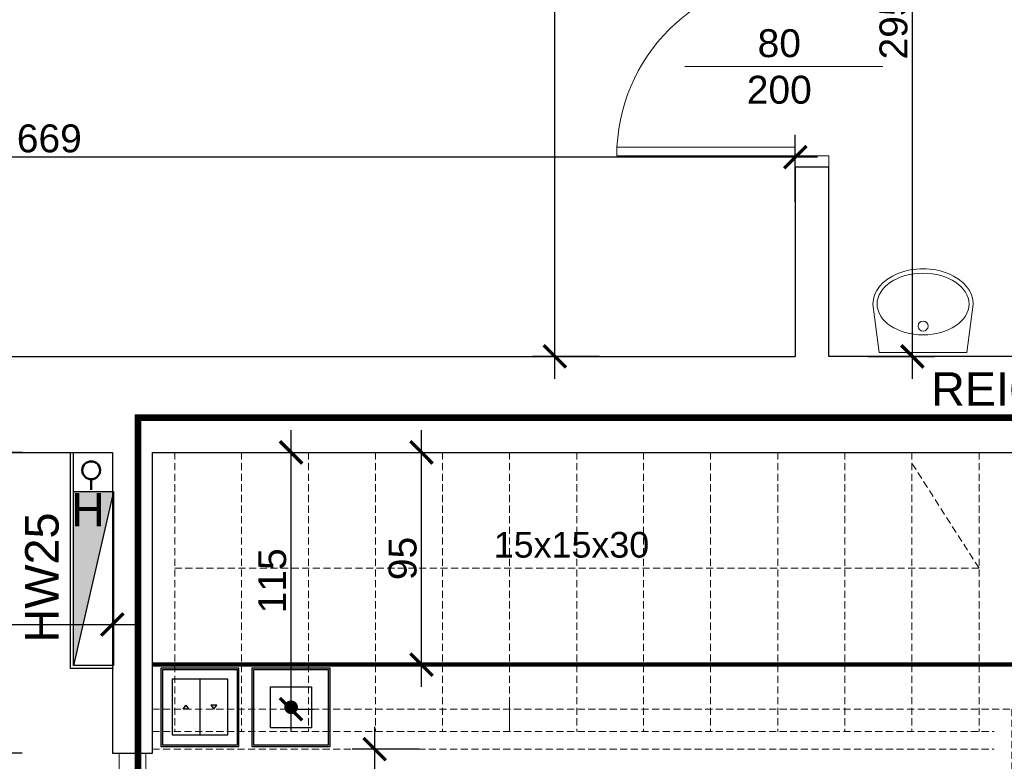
# Model space of a CAD drawing. Header units: millimetres. Extents: x 2709036 to 2756280, y 168165 to 192362.
# Tile 109 of 192: x 2721265 to 2721706, y 186235 to 186567. Entities that reach past the tile are written whole.
import ezdxf

# ---------------------------------------------------------------- set-up
doc = ezdxf.new("R2010")
doc.units = ezdxf.units.MM
doc.header["$MEASUREMENT"] = 0
doc.set_wipeout_variables(frame=1)
for name, pattern in [('ACAD_ISO03W100', [30, 12, -18]), ('CENTER2', [1.125, 0.75, -0.125, 0.125, -0.125]), ('HIDDEN2', [4.7625, 3.175, -1.5875]), ('UKRYTE', [9.525, 6.35, -3.175]), ('Wipeout_Contour', [1000, 0, -1000])]:
    doc.linetypes.add(name, pattern=pattern)
doc.layers.add('6 - OPISY', color=7, linetype='Continuous')
doc.layers.add('D+H Urządzenia', color=30, linetype='Continuous')
for name, color, linetype, lineweight in [('[san] inst. hydrantowa', 4, 'CENTER2', 50), ('__MAZ_EKSP_PROJ', 3, 'Continuous', 0), ('__MAZ_OPIS_STOLARKA', 7, 'Continuous', 0), ('__MAZ_SCHODY', 7, 'Continuous', 0), ('__MAZ_STOLARKA DRZWIOWA ISTN', 7, 'Continuous', 9), ('__MAZ_STOLARKA DRZWIOWA NOWA', 7, 'Continuous', 9), ('__MAZ_WYMIARY', 7, 'Continuous', 9), ('__MAZ_ŚCIANY ISTNIEJĄCE', 7, 'Continuous', 30), ('Meble i wyposażenie', 8, 'Continuous', 5), ('SCHODY_POR.', 7, 'UKRYTE', 25)]:
    doc.layers.add(name, color=color, linetype=linetype, lineweight=lineweight)
doc.styles.add('Arial', font='arial.ttf')
doc.styles.add('Dimensions', font='arial.ttf')
doc.styles.get("Standard").update_dxf_attribs({"font": 'arial.ttf'})
doc.styles.add('styl1', font='arial.ttf')
doc.dimstyles.new('100', dxfattribs={"dimtxt": 10, "dimasz": 10, "dimexe": 18, "dimexo": 15, "dimgap": 9, "dimtad": 1, "dimdec": 1, "dimrnd": 0.5, "dimdsep": 46, "dimtxsty": 'Dimensions', "dimblk": 'ARCHTICK', "dimcen": 9, "dimdle": 10, "dimadec": 1, "dimazin": 2, "dimtfac": 1, "dimtdec": 4, "dimtofl": 0, "dimtmove": 2, "dimatfit": 3, "dimfxl": 1, "dimtolj": 1, "dimtzin": 0, "dimarcsym": 0})

# ---------------------------------------------------------------- blocks, each defined once
blk = doc.blocks.new('_ArchTick')
at = {"color": 0, "linetype": 'ByBlock', "const_width": 0.15}
blk.add_lwpolyline([(-0.5, -0.5), (0.5, 0.5)], dxfattribs=at)
blk = doc.blocks.new('*D19')
at = {"layer": '__MAZ_WYMIARY', "color": 0, "lineweight": -2}
for p, q in [((2721423.8, 186250.65), (2721423.8, 186113.55)), ((2721443.8, 186240.65), (2721413.8, 186240.65)), ((2721423.8, 186123.55), (2721413.8, 186123.55))]:
    blk.add_line(p, q, dxfattribs=at)
at = {"layer": 'Defpoints', "color": 0, "lineweight": 30}
for p in [(2721508.34, 186240.65), (2721423.8, 186123.55), (2721430.94, 186123.55)]:
    blk.add_point(p, dxfattribs=at)
at = {"layer": '__MAZ_WYMIARY', "color": 0, "lineweight": -2, "xscale": 10, "yscale": 10, "zscale": 10}
for p, rotation in [((2721423.8, 186240.65), 90), ((2721423.8, 186123.55), 270)]:
    blk.add_blockref('_ArchTick', p, dxfattribs=dict(at, rotation=rotation))
at = {"layer": '__MAZ_WYMIARY', "color": 0, "lineweight": 5, "insert": (2721415.53, 186182.1), "char_height": 12.5, "attachment_point": 5, "rotation": 90, "style": 'Arial'}
blk.add_mtext('\\A1;117', dxfattribs=at)
blk = doc.blocks.new('*D20')
at = {"layer": '__MAZ_WYMIARY', "color": 0, "lineweight": -2}
for p, q in [((2721386.38, 186248.55), (2721386.38, 186383.55)), ((2721366.38, 186373.55), (2721396.38, 186373.55)), ((2721386.38, 186258.55), (2721396.38, 186258.55))]:
    blk.add_line(p, q, dxfattribs=at)
at = {"layer": 'Defpoints', "color": 0, "lineweight": 30}
for p in [(2721271.23, 186373.55), (2721386.38, 186373.55), (2721371.92, 186258.55)]:
    blk.add_point(p, dxfattribs=at)
at = {"layer": '__MAZ_WYMIARY', "color": 0, "lineweight": -2, "xscale": 10, "yscale": 10, "zscale": 10}
for p, rotation in [((2721386.38, 186373.55), 90), ((2721386.38, 186258.55), 270)]:
    blk.add_blockref('_ArchTick', p, dxfattribs=dict(at, rotation=rotation))
at = {"layer": '__MAZ_WYMIARY', "color": 0, "lineweight": 5, "insert": (2721378, 186316.05), "char_height": 12.5, "attachment_point": 5, "rotation": 90, "style": 'Arial'}
blk.add_mtext('\\A1;115', dxfattribs=at)
blk = doc.blocks.new('*U5')
at = {"color": 0, "linetype": 'Wipeout_Contour', "lineweight": -2, "ltscale": 7389.409666}
blk.add_wipeout([(-228.2, -234.4), (-227.7, -234.4), (-225.7, -255.6), (-220, -276), (-210.6, -294.8), (-188.8, -323.2), (-161.9, -346.1), (-111.8, -371.5), (-58.3, -387.1), (-3, -392.4), (52.4, -387.1), (105.9, -371.5), (155.9, -346.1), (182.9, -323.2), (204.7, -294.8), (214, -276), (219.8, -255.6), (221.8, -234.4), (193.5, -17.4), (-199.4, -17.4)], dxfattribs=at).dxf.layer = 'Meble i wyposażenie'
at = {"layer": 'Meble i wyposażenie', "color": 0, "linetype": 'Continuous', "lineweight": -2}
for p, q in [((-199.4, -17.2), (-228.2, -234.2)), ((193.5, -17.2), (-199.4, -17.2)), ((-199.2, -17.5), (-199.4, -17.5)), ((193.5, -17.5), (193.3, -17.5)), ((221.8, -234.2), (193.5, -17.2))]:
    blk.add_line(p, q, dxfattribs=at)
blk.add_circle((-3, -135.7), 22.5, dxfattribs=at)
blk.add_ellipse((-3, -234.2), major_axis=(-206, 0), ratio=0.671, dxfattribs=at)
blk.add_ellipse((-3, -234.2), major_axis=(-224.7, 0), ratio=0.702956, start_param=0, end_param=3.141593, dxfattribs=at)
blk = doc.blocks.new('*D26')
at = {"layer": '__MAZ_WYMIARY', "color": 0, "lineweight": -2}
for p, q in [((2721444.79, 186268.55), (2721444.79, 186383.55)), ((2721444.58, 186373.55), (2721454.79, 186373.55)), ((2721444.58, 186278.55), (2721454.79, 186278.55))]:
    blk.add_line(p, q, dxfattribs=at)
at = {"layer": 'Defpoints', "color": 0, "lineweight": 30}
for p in [(2721429.58, 186373.55), (2721444.79, 186373.55), (2721429.58, 186278.55)]:
    blk.add_point(p, dxfattribs=at)
at = {"layer": '__MAZ_WYMIARY', "color": 0, "lineweight": -2, "xscale": 10, "yscale": 10, "zscale": 10}
for p, rotation in [((2721444.79, 186373.55), 90), ((2721444.79, 186278.55), 270)]:
    blk.add_blockref('_ArchTick', p, dxfattribs=dict(at, rotation=rotation))
at = {"layer": '__MAZ_WYMIARY', "color": 0, "lineweight": 5, "insert": (2721436.41, 186326.05), "char_height": 12.5, "attachment_point": 5, "rotation": 90, "style": 'Arial'}
blk.add_mtext('\\A1;95', dxfattribs=at)
blk = doc.blocks.new('*D39')
at = {"layer": '__MAZ_WYMIARY', "color": 0, "lineweight": -2}
for p, q in [((2720943.8, 186485.7), (2720943.8, 186515.7)), ((2721612.3, 186485.7), (2721612.3, 186515.7)), ((2721622.3, 186505.7), (2720933.8, 186505.7))]:
    blk.add_line(p, q, dxfattribs=at)
at = {"layer": 'Defpoints', "color": 0, "lineweight": 30}
for p in [(2720943.8, 186505.7), (2720943.8, 186416.55), (2721612.3, 186416.55)]:
    blk.add_point(p, dxfattribs=at)
at = {"layer": '__MAZ_WYMIARY', "color": 0, "lineweight": -2, "xscale": 10, "yscale": 10, "zscale": 10, "rotation": 180}
blk.add_blockref('_ArchTick', (2720943.8, 186505.7), dxfattribs=at)
at = {"layer": '__MAZ_WYMIARY', "color": 0, "lineweight": -2, "xscale": 10, "yscale": 10, "zscale": 10}
blk.add_blockref('_ArchTick', (2721612.3, 186505.7), dxfattribs=at)
at = {"layer": '__MAZ_WYMIARY', "color": 0, "lineweight": 5, "insert": (2721278.05, 186514.08), "char_height": 12.5, "attachment_point": 5, "style": 'Arial'}
blk.add_mtext('\\A1;669', dxfattribs=at)
blk = doc.blocks.new('*D42')
at = {"layer": '__MAZ_WYMIARY', "color": 0, "lineweight": -2}
for p, q in [((2721245.83, 186383.55), (2721245.83, 186228.93)), ((2721265.83, 186373.55), (2721235.83, 186373.55)), ((2721265.83, 186238.93), (2721235.83, 186238.93))]:
    blk.add_line(p, q, dxfattribs=at)
at = {"layer": 'Defpoints', "color": 0, "lineweight": 30}
for p in [(2721306.3, 186373.55), (2721245.83, 186238.93), (2721306.3, 186238.93)]:
    blk.add_point(p, dxfattribs=at)
at = {"layer": '__MAZ_WYMIARY', "color": 0, "lineweight": -2, "xscale": 10, "yscale": 10, "zscale": 10}
for p, rotation in [((2721245.83, 186373.55), 90), ((2721245.83, 186238.93), 270)]:
    blk.add_blockref('_ArchTick', p, dxfattribs=dict(at, rotation=rotation))
at = {"layer": '__MAZ_WYMIARY', "color": 0, "lineweight": 5, "insert": (2721237.45, 186306.24), "char_height": 12.5, "attachment_point": 5, "rotation": 90, "style": 'Arial'}
blk.add_mtext('\\A1;135', dxfattribs=at)
blk = doc.blocks.new('*D43')
at = {"layer": '__MAZ_WYMIARY', "color": 0, "lineweight": -2}
for p, q in [((2721245.83, 186248.93), (2721245.83, 186113.93)), ((2721265.83, 186238.93), (2721235.83, 186238.93)), ((2721265.83, 186123.93), (2721235.83, 186123.93))]:
    blk.add_line(p, q, dxfattribs=at)
at = {"layer": 'Defpoints', "color": 0, "lineweight": 30}
for p in [(2721306.3, 186238.93), (2721245.83, 186123.93), (2721309.3, 186123.93)]:
    blk.add_point(p, dxfattribs=at)
at = {"layer": '__MAZ_WYMIARY', "color": 0, "lineweight": -2, "xscale": 10, "yscale": 10, "zscale": 10}
for p, rotation in [((2721245.83, 186238.93), 90), ((2721245.83, 186123.93), 270)]:
    blk.add_blockref('_ArchTick', p, dxfattribs=dict(at, rotation=rotation))
at = {"layer": '__MAZ_WYMIARY', "color": 0, "lineweight": 5, "insert": (2721237.45, 186181.43), "char_height": 12.5, "attachment_point": 5, "rotation": 90, "style": 'Arial'}
blk.add_mtext('\\A1;115', dxfattribs=at)
blk = doc.blocks.new('*D345')
at = {"layer": '__MAZ_WYMIARY', "color": 0, "lineweight": -2}
for p, q in [((2721423.8, 186250.65), (2721423.8, 186113.55)), ((2721443.8, 186240.65), (2721413.8, 186240.65)), ((2721423.8, 186123.55), (2721413.8, 186123.55))]:
    blk.add_line(p, q, dxfattribs=at)
at = {"layer": 'Defpoints', "color": 0, "lineweight": 30}
for p in [(2721508.34, 186240.65), (2721423.8, 186123.55), (2721430.94, 186123.55)]:
    blk.add_point(p, dxfattribs=at)
at = {"layer": '__MAZ_WYMIARY', "color": 0, "lineweight": -2, "xscale": 10, "yscale": 10, "zscale": 10}
for p, rotation in [((2721423.8, 186240.65), 90), ((2721423.8, 186123.55), 270)]:
    blk.add_blockref('_ArchTick', p, dxfattribs=dict(at, rotation=rotation))
at = {"layer": '__MAZ_WYMIARY', "color": 0, "lineweight": 5, "insert": (2721415.53, 186182.1), "char_height": 12.5, "attachment_point": 5, "rotation": 90, "style": 'Arial'}
blk.add_mtext('\\A1;117', dxfattribs=at)
blk = doc.blocks.new('*D346')
at = {"layer": '__MAZ_WYMIARY', "color": 0, "lineweight": -2}
for p, q in [((2721386.38, 186248.55), (2721386.38, 186383.55)), ((2721366.38, 186373.55), (2721396.38, 186373.55)), ((2721386.38, 186258.55), (2721396.38, 186258.55))]:
    blk.add_line(p, q, dxfattribs=at)
at = {"layer": 'Defpoints', "color": 0, "lineweight": 30}
for p in [(2721271.23, 186373.55), (2721386.38, 186373.55), (2721371.92, 186258.55)]:
    blk.add_point(p, dxfattribs=at)
at = {"layer": '__MAZ_WYMIARY', "color": 0, "lineweight": -2, "xscale": 10, "yscale": 10, "zscale": 10}
for p, rotation in [((2721386.38, 186373.55), 90), ((2721386.38, 186258.55), 270)]:
    blk.add_blockref('_ArchTick', p, dxfattribs=dict(at, rotation=rotation))
at = {"layer": '__MAZ_WYMIARY', "color": 0, "lineweight": 5, "insert": (2721378, 186316.05), "char_height": 12.5, "attachment_point": 5, "rotation": 90, "style": 'Arial'}
blk.add_mtext('\\A1;115', dxfattribs=at)
blk = doc.blocks.new('*D426')
at = {"layer": '__MAZ_WYMIARY', "color": 0, "lineweight": -2}
for p, q in [((2721504.52, 186406.55), (2721504.52, 186767.57)), ((2721524.52, 186757.57), (2721494.52, 186757.57)), ((2721524.52, 186416.55), (2721494.52, 186416.55))]:
    blk.add_line(p, q, dxfattribs=at)
at = {"layer": 'Defpoints', "color": 0, "lineweight": 30}
for p in [(2721504.52, 186757.57), (2721612.3, 186757.57), (2721612.3, 186416.55)]:
    blk.add_point(p, dxfattribs=at)
at = {"layer": '__MAZ_WYMIARY', "color": 0, "lineweight": -2, "xscale": 10, "yscale": 10, "zscale": 10}
for p, rotation in [((2721504.52, 186757.57), 90), ((2721504.52, 186416.55), 270)]:
    blk.add_blockref('_ArchTick', p, dxfattribs=dict(at, rotation=rotation))
at = {"layer": '__MAZ_WYMIARY', "color": 0, "lineweight": 5, "insert": (2721496.13, 186587.06), "char_height": 12.5, "attachment_point": 5, "rotation": 90, "style": 'Arial'}
blk.add_mtext('\\A1;341', dxfattribs=at)
blk = doc.blocks.new('*D432')
at = {"layer": '__MAZ_WYMIARY', "color": 0, "lineweight": -2}
for p, q in [((2721664.74, 186406.55), (2721664.74, 186721.57)), ((2721644.74, 186711.57), (2721674.74, 186711.57)), ((2721644.74, 186416.55), (2721674.74, 186416.55))]:
    blk.add_line(p, q, dxfattribs=at)
at = {"layer": 'Defpoints', "color": 0, "lineweight": 30}
for p in [(2721627.3, 186711.57), (2721664.74, 186711.57), (2721627.3, 186416.55)]:
    blk.add_point(p, dxfattribs=at)
at = {"layer": '__MAZ_WYMIARY', "color": 0, "lineweight": -2, "xscale": 10, "yscale": 10, "zscale": 10}
for p, rotation in [((2721664.74, 186711.57), 90), ((2721664.74, 186416.55), 270)]:
    blk.add_blockref('_ArchTick', p, dxfattribs=dict(at, rotation=rotation))
at = {"layer": '__MAZ_WYMIARY', "color": 0, "lineweight": 5, "insert": (2721656.36, 186564.06), "char_height": 12.5, "attachment_point": 5, "rotation": 90, "style": 'Arial'}
blk.add_mtext('\\A1;295', dxfattribs=at)
blk = doc.blocks.new('*D508')
at = {"layer": '__MAZ_WYMIARY', "color": 0, "lineweight": -2}
for p, q in [((2720201, 186316.45), (2720201, 186286.45)), ((2721306.3, 186316.45), (2721306.3, 186286.45)), ((2720191, 186296.45), (2721316.3, 186296.45))]:
    blk.add_line(p, q, dxfattribs=at)
at = {"layer": 'Defpoints', "color": 0, "lineweight": 30}
for p in [(2720201, 186373.55), (2721306.3, 186373.55), (2721306.3, 186296.45)]:
    blk.add_point(p, dxfattribs=at)
at = {"layer": '__MAZ_WYMIARY', "color": 0, "lineweight": -2, "xscale": 10, "yscale": 10, "zscale": 10, "rotation": 180}
blk.add_blockref('_ArchTick', (2720201, 186296.45), dxfattribs=at)
at = {"layer": '__MAZ_WYMIARY', "color": 0, "lineweight": -2, "xscale": 10, "yscale": 10, "zscale": 10}
blk.add_blockref('_ArchTick', (2721306.3, 186296.45), dxfattribs=at)
at = {"layer": '__MAZ_WYMIARY', "color": 0, "lineweight": 5, "insert": (2720753.65, 186304.84), "char_height": 12.5, "attachment_point": 5, "style": 'Arial'}
blk.add_mtext('\\A1;1106', dxfattribs=at)
blk = doc.blocks.new('90')
at = {"color": 0, "linetype": 'Continuous', "lineweight": 5}
for p, q in [((30102.84, -38884.85), (30102.84, -38878.44)), ((30113.27, -38878.44), (30113.27, -38885.98)), ((30107.55, -38884.85), (30102.84, -38884.85)), ((30107.55, -38885.98), (30107.55, -38884.85)), ((30113.27, -38885.98), (30107.55, -38885.98)), ((30015.67, -38967.31), (30015.67, -38972.02)), ((30102.84, -38967.31), (30015.67, -38967.31)), ((30015.67, -38967.31), (30015.67, -38972.02)), ((30102.84, -38972.02), (30102.84, -38967.31)), ((30015.67, -38972.02), (30102.84, -38972.02)), ((30102.84, -38978.44), (30102.84, -38972.02)), ((30102.84, -38972.02), (30107.55, -38972.02)), ((30107.55, -38972.02), (30107.55, -38970.89)), ((30107.55, -38970.89), (30113.27, -38970.89)), ((30113.27, -38970.89), (30113.27, -38978.44))]:
    blk.add_line(p, q, dxfattribs=at)
blk.add_arc((30102.84, -38972.02), 87.17, 90, 180, dxfattribs=at)
blk = doc.blocks.new('_lt')
at = {"layer": 'D+H Urządzenia'}
h = blk.add_hatch(color=256, dxfattribs=at)
h.dxf.hatch_style = 1
h.paths.add_polyline_path([(25.02, 24.63), (12.52, 24.63), (0.02, 24.63), (-12.48, 24.63), (-24.98, 24.63), (-24.98, 12.13), (-24.98, -0.37), (-24.98, -12.87), (-24.98, -25.37), (-12.48, -25.37), (0.02, -25.37), (12.52, -25.37), (25.02, -25.37), (25.02, -12.87), (25.02, -0.37), (25.02, 12.13)])
h.paths.add_polyline_path([(-23.98, 23.63), (-12.48, 23.63), (0.02, 23.63), (12.52, 23.63), (24.02, 23.63), (24.02, 12.13), (24.02, -0.37), (24.02, -12.87), (24.02, -24.37), (12.52, -24.37), (0.02, -24.37), (-12.48, -24.37), (-23.98, -24.37), (-23.98, -12.87), (-23.98, -0.37), (-23.98, 12.13)], flags=16)
h.paths.add_polyline_path([(-13.02, 12.78), (13.17, 12.78), (13.17, -13.41), (-13.02, -13.41)], flags=0)
h.paths.add_polyline_path([(2.26, -0.31, -1), (-2.11, -0.31, -1)], flags=0)
h = blk.add_hatch(color=256, dxfattribs=at)
h.dxf.hatch_style = 1
h.paths.add_polyline_path([(-8.88, 1.09), (-10.77, -1.58), (-6.99, -1.58)])
h.paths.add_polyline_path([(10.81, 1.09), (7.03, 1.09), (8.92, -1.58)])
for p, q in [((17.82, 17.56), (-17.78, 17.56)), ((-17.78, 17.56), (-17.78, -18.04)), ((0.02, 17.56), (0.02, -18.04)), ((17.82, -18.04), (17.82, 17.56)), ((-10.77, -1.58), (-8.88, 1.09)), ((-8.88, 1.09), (-6.99, -1.58)), ((7.03, 1.09), (8.92, -1.58)), ((10.81, 1.09), (7.03, 1.09)), ((8.92, -1.58), (10.81, 1.09)), ((-6.99, -1.58), (-10.77, -1.58)), ((-17.78, -18.04), (17.82, -18.04))]:
    blk.add_line(p, q, dxfattribs=at)
for points in [[(-24.98, 24.63), (-24.98, 12.13), (-24.98, -0.37), (-24.98, -12.87), (-24.98, -25.37), (-12.48, -25.37), (0.02, -25.37), (12.52, -25.37), (25.02, -25.37), (25.02, -12.87), (25.02, -0.37), (25.02, 12.13), (25.02, 24.63), (12.52, 24.63), (0.02, 24.63), (-12.48, 24.63)], [(-23.98, 23.63), (-23.98, 12.13), (-23.98, -0.37), (-23.98, -12.87), (-23.98, -24.37), (-12.48, -24.37), (0.02, -24.37), (12.52, -24.37), (24.02, -24.37), (24.02, -12.87), (24.02, -0.37), (24.02, 12.13), (24.02, 23.63), (12.52, 23.63), (0.02, 23.63), (-12.48, 23.63)]]:
    blk.add_lwpolyline(points, close=True, dxfattribs=at)
blk = doc.blocks.new('_rt45')
at = {"layer": 'D+H Urządzenia'}
h = blk.add_hatch(color=256, dxfattribs=at)
h.dxf.hatch_style = 1
h.paths.add_polyline_path([(25.34, 24.93), (12.84, 24.93), (0.34, 24.93), (-12.16, 24.93), (-24.66, 24.93), (-24.66, 12.43), (-24.66, -0.07), (-24.66, -12.57), (-24.66, -25.07), (-12.16, -25.07), (0.34, -25.07), (12.84, -25.07), (25.34, -25.07), (25.34, -12.57), (25.34, -0.07), (25.34, 12.43)])
h.paths.add_polyline_path([(-23.66, 23.93), (-12.16, 23.93), (0.34, 23.93), (12.84, 23.93), (24.34, 23.93), (24.34, 12.43), (24.34, -0.07), (24.34, -12.57), (24.34, -24.07), (12.84, -24.07), (0.34, -24.07), (-12.16, -24.07), (-23.66, -24.07), (-23.66, -12.57), (-23.66, -0.07), (-23.66, 12.43)], flags=16)
h.paths.add_polyline_path([(-12.7, 13.08), (13.49, 13.08), (13.49, -13.11), (-12.7, -13.11)], flags=0)
h.paths.add_polyline_path([(2.58, -0.02, -1), (-1.79, -0.02, -1)], flags=0)
for points in [[(-24.66, 24.93), (-24.66, 12.43), (-24.66, -0.07), (-24.66, -12.57), (-24.66, -25.07), (-12.16, -25.07), (0.34, -25.07), (12.84, -25.07), (25.34, -25.07), (25.34, -12.57), (25.34, -0.07), (25.34, 12.43), (25.34, 24.93), (12.84, 24.93), (0.34, 24.93), (-12.16, 24.93)], [(-23.66, 23.93), (-23.66, 12.43), (-23.66, -0.07), (-23.66, -12.57), (-23.66, -24.07), (-12.16, -24.07), (0.34, -24.07), (12.84, -24.07), (24.34, -24.07), (24.34, -12.57), (24.34, -0.07), (24.34, 12.43), (24.34, 23.93), (12.84, 23.93), (0.34, 23.93), (-12.16, 23.93)], [(-12.7, 13.08), (13.49, 13.08), (13.49, -13.11), (-12.7, -13.11)]]:
    blk.add_lwpolyline(points, close=True, dxfattribs=at)
at = {"layer": 'D+H Urządzenia', "const_width": 4.36}
blk.add_lwpolyline([(-1.79, -0.02, 1), (2.58, -0.02, 1)], format="xyb", close=True, dxfattribs=at)

msp = doc.modelspace()

# ---------------------------------------------------------------- hatches: boundary and pattern name
at = {"layer": '__MAZ_EKSP_PROJ', "lineweight": 30}
h = msp.add_hatch(color=256, dxfattribs=at)
h.dxf.hatch_style = 1
h.paths.add_polyline_path([(2721288.82, 186356.09), (2721288.82, 186278.09), (2721306.82, 186356.09)])

# ---------------------------------------------------------------- linework, layer by layer
at = {"layer": '[san] inst. hydrantowa', "color": 252, "linetype": 'Continuous', "ltscale": 50}
msp.add_line((2721296.82, 186356.81), (2721296.82, 186361.55), dxfattribs=at)
msp.add_circle((2721296.82, 186365.55), 4, dxfattribs=at)
at = {"layer": '__MAZ_EKSP_PROJ', "linetype": 'ACAD_ISO03W100', "const_width": 3}
msp.add_lwpolyline([(2721912.3, 186114.78), (2721317.82, 186114.78), (2721317.82, 186389.11), (2721912.3, 186389.11)], dxfattribs=at)
at = {"layer": '__MAZ_EKSP_PROJ', "lineweight": 30}
msp.add_lwpolyline([(2721306.82, 186356.09), (2721306.82, 186278.09), (2721288.82, 186278.09), (2721288.82, 186356.09), (2721306.82, 186356.09), (2721288.82, 186278.09)], dxfattribs=at)
at = {"layer": '__MAZ_OPIS_STOLARKA', "color": 252}
msp.add_lwpolyline([(2721562.82, 186546.28), (2721651.54, 186546.28)], dxfattribs=at)
at = {"layer": '__MAZ_SCHODY', "color": 252, "linetype": 'HIDDEN2', "lineweight": 5}
for p, q in [((2721306.3, 186373.55), (2721306.3, 186238.93)), ((2721324.3, 186238.93), (2721324.3, 186373.55)), ((2721334.23, 186373.55), (2721334.23, 186248.55)), ((2721364.23, 186373.55), (2721364.23, 186248.55)), ((2721394.23, 186373.55), (2721394.23, 186248.55)), ((2721424.23, 186373.55), (2721424.23, 186248.55)), ((2721454.23, 186373.55), (2721454.23, 186248.55)), ((2721484.23, 186373.55), (2721484.23, 186248.55)), ((2721514.35, 186373.55), (2721514.35, 186248.55)), ((2721544.35, 186373.55), (2721544.35, 186248.55)), ((2721574.35, 186373.55), (2721574.35, 186248.55)), ((2721604.48, 186373.55), (2721604.48, 186248.55)), ((2721634.48, 186373.55), (2721634.48, 186248.55)), ((2721664.48, 186373.55), (2721664.48, 186248.55)), ((2721694.61, 186373.55), (2721694.61, 186248.55)), ((2721484.23, 186261.13), (2721484.23, 186248.55)), ((2721324.3, 186248.55), (2721701.43, 186248.55)), ((2721324.3, 186240.65), (2721701.43, 186240.65)), ((2721306.3, 186238.93), (2721324.3, 186238.93))]:
    msp.add_line(p, q, dxfattribs=at)
for points in [[(2721334.23, 186321.69), (2721694.61, 186321.69), (2721664.48, 186368.81)], [(2721324.3, 186258.55), (2721709.3, 186258.55), (2721709.3, 186231.55), (2721608.79, 186231.55)]]:
    msp.add_lwpolyline(points, dxfattribs=at)
at = {"layer": '__MAZ_STOLARKA DRZWIOWA ISTN', "color": 252, "linetype": 'Continuous'}
for points in [[(2721612.3, 186506.28), (2721612.3, 186510.28), (2721532.3, 186510.28), (2721532.3, 186506.28)], [(2721627.3, 186506.28), (2721627.3, 186501.28), (2721612.3, 186501.28), (2721612.3, 186506.28)]]:
    msp.add_lwpolyline(points, close=True, dxfattribs=at)
msp.add_arc((2721612.3, 186506.28), 80, 90, 180, dxfattribs=at)
at = {"layer": '__MAZ_ŚCIANY ISTNIEJĄCE', "color": 252, "ltscale": 15}
for p, q in [((2721627.3, 186501.28), (2721612.3, 186501.28)), ((2721612.3, 186501.28), (2721612.3, 186416.55)), ((2721627.3, 186416.55), (2721627.3, 186501.28)), ((2720956.3, 186416.55), (2721612.3, 186416.55)), ((2720956.3, 186373.55), (2721306.3, 186373.55)), ((2721306.3, 186373.55), (2721306.3, 186238.93)), ((2721324.3, 186373.55), (2721848.3, 186373.55)), ((2721324.3, 186238.93), (2721324.3, 186373.55)), ((2721306.3, 186238.93), (2721324.3, 186238.93))]:
    msp.add_line(p, q, dxfattribs=at)
for points in [[(2721306.82, 186276.84), (2721287.58, 186276.84), (2721287.57, 186373.54)], [(2721306.82, 186278.09), (2721288.82, 186278.09), (2721288.82, 186373.55)]]:
    msp.add_lwpolyline(points, dxfattribs=at)
at = {"layer": 'SCHODY_POR.', "color": 252, "ltscale": 15, "const_width": 2}
msp.add_lwpolyline([(2721324.3, 186278.55), (2721726.71, 186278.55), (2721726.71, 186215.55), (2721609.08, 186215.55)], dxfattribs=at)

# ---------------------------------------------------------------- block references
at = {"xscale": 0.7000000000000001, "yscale": 0.7000000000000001, "zscale": 0.7000000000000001}
for name, p in [('_lt', (2721345.51, 186259.65)), ('_rt45', (2721386.11, 186259.45))]:
    msp.add_blockref(name, p, dxfattribs=at)
at = {"layer": '__MAZ_STOLARKA DRZWIOWA NOWA', "color": 252, "lineweight": -2, "xscale": -1.150091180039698, "yscale": 1.150091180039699, "zscale": 1.150091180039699, "rotation": 1.221732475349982e-08}
msp.add_blockref('90', (2755942.37, 230952.68), dxfattribs=at)
at = {"layer": 'Meble i wyposażenie', "color": 252, "xscale": -0.1, "yscale": 0.1, "zscale": 0.1, "rotation": 180}
msp.add_blockref('*U5', (2721669.84, 186416.55), dxfattribs=at)

# ---------------------------------------------------------------- texts
at = {"layer": '6 - OPISY', "color": 252, "insert": (2721302.98, 186355.42), "char_height": 15, "attachment_point": 3}
msp.add_mtext_dynamic_manual_height_columns('H', width=182.3341, gutter_width=12.5, heights=[61.2], dxfattribs=at)
at = {"layer": '__MAZ_EKSP_PROJ', "linetype": 'ACAD_ISO03W100', "insert": (2721731.38, 186409.42), "char_height": 15, "attachment_point": 3}
msp.add_mtext_dynamic_manual_height_columns('REI60', width=617.9803, gutter_width=12.5, heights=[61.2], dxfattribs=at)
at = {"layer": '__MAZ_EKSP_PROJ', "insert": (2721267.22, 186470.77), "char_height": 15, "attachment_point": 3, "rotation": 90}
msp.add_mtext_dynamic_manual_height_columns('\\pxql;HW25', width=182.3341, gutter_width=12.5, heights=[61.2], dxfattribs=at)
at = {"layer": '__MAZ_OPIS_STOLARKA', "color": 252, "insert": (2721605.12, 186546.28), "char_height": 12.5, "width": 38.3096, "attachment_point": 5, "style": 'styl1'}
msp.add_mtext('\\pxqc;80\\P200', dxfattribs=at)
at = {"layer": '__MAZ_SCHODY', "color": 252, "linetype": 'HIDDEN2', "lineweight": 5, "style": 'styl1'}
msp.add_text('15x15x30', height=11.5, dxfattribs=at).set_placement((2721477.19, 186326.45))

# ---------------------------------------------------------------- dimensions: what is measured, and where the dimension line sits
at = {"layer": '__MAZ_WYMIARY', "color": 252, "lineweight": 5}
for base, p1, p2, picture, middle in [((2721504.52, 186757.57), (2721612.3, 186416.55), (2721612.3, 186757.57), '*D426', (2721496.13, 186587.06)), ((2721245.83, 186238.93), (2721306.3, 186373.55), (2721306.3, 186238.93), '*D42', (2721237.45, 186306.24)), ((2721386.38, 186373.55), (2721371.92, 186258.55), (2721271.23, 186373.55), '*D20', (2721378, 186316.05)), ((2721386.38, 186373.55), (2721371.92, 186258.55), (2721271.23, 186373.55), '*D346', (2721378, 186316.05)), ((2721444.79, 186373.55), (2721429.58, 186278.55), (2721429.58, 186373.55), '*D26', (2721436.41, 186326.05)), ((2721423.8, 186123.55), (2721508.34, 186240.65), (2721430.94, 186123.55), '*D19', (2721415.53, 186182.1)), ((2721423.8, 186123.55), (2721508.34, 186240.65), (2721430.94, 186123.55), '*D345', (2721415.53, 186182.1)), ((2721245.83, 186123.93), (2721306.3, 186238.93), (2721309.3, 186123.93), '*D43', (2721237.45, 186181.43))]:
    dim = msp.add_linear_dim(base=base, p1=p1, p2=p2, angle=90, dimstyle='100', override={"dimtxt": 12.5, "dimexe": 10, "dimgap": 2, "dimdec": 0, "dimtxsty": 'Arial', "dimtmove": 1, "dimfxl": 20, "dimfxlon": 1}, dxfattribs=at)
    dim.commit()
    dim.dimension.update_dxf_attribs({"geometry": picture, "text_midpoint": middle})
for base, p1, p2, picture, middle in [((2720943.80255142, 186505.70256793), (2721612.30255142, 186416.54834009), (2720943.80255142, 186416.54834009), '*D39', (2721278.05255142, 186514.08473028)), ((2721306.3, 186296.45), (2720201, 186373.55), (2721306.3, 186373.55), '*D508', (2720753.65, 186304.84))]:
    dim = msp.add_linear_dim(base=base, p1=p1, p2=p2, dimstyle='100', override={"dimtxt": 12.5, "dimexe": 10, "dimgap": 2, "dimdec": 0, "dimtxsty": 'Arial', "dimtmove": 1, "dimfxl": 20, "dimfxlon": 1}, dxfattribs=at)
    dim.commit()
    dim.dimension.update_dxf_attribs({"geometry": picture, "text_midpoint": middle})

# ---------------------------------------------------------------- next in the draw order: linework, layer by layer
at = {"layer": '__MAZ_ŚCIANY ISTNIEJĄCE', "color": 252, "ltscale": 15}
msp.add_line((2721848.3, 186416.55), (2721627.3, 186416.55), dxfattribs=at)

# ---------------------------------------------------------------- next in the draw order: dimensions: what is measured, and where the dimension line sits
at = {"layer": '__MAZ_WYMIARY', "color": 252, "lineweight": 5}
dim = msp.add_linear_dim(base=(2721664.74, 186711.57), p1=(2721627.3, 186416.55), p2=(2721627.3, 186711.57), angle=90, dimstyle='100', override={"dimtxt": 12.5, "dimexe": 10, "dimgap": 2, "dimdec": 0, "dimtxsty": 'Arial', "dimtmove": 1, "dimfxl": 20, "dimfxlon": 1}, dxfattribs=at)
dim.commit()
dim.dimension.update_dxf_attribs({"geometry": '*D432', "text_midpoint": (2721656.36, 186564.06)})

doc.saveas('drawing.dxf')
